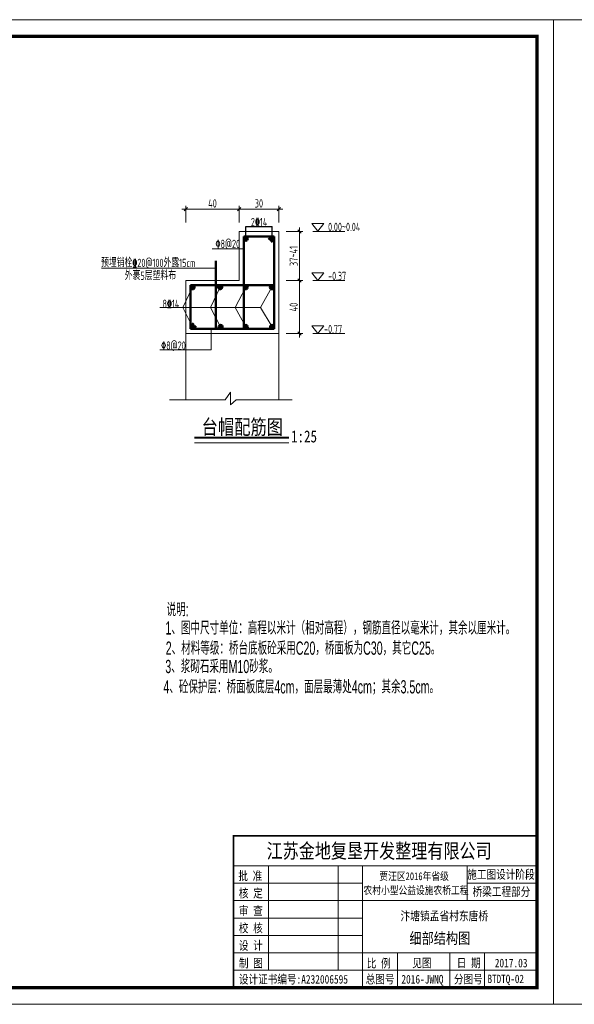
# Model space of a CAD drawing. Header units: inches. Extents: x 112594 to 193184, y 44995 to 116598.
# Tile 38 of 153: x 119779 to 121451, y 68673 to 71643. Entities that reach past the tile are written whole.
import ezdxf

# ---------------------------------------------------------------- set-up
doc = ezdxf.new("R2010")
doc.units = ezdxf.units.IN
doc.header["$MEASUREMENT"] = 0
doc.layers.get('0').update_dxf_attribs({"lineweight": 15})
doc.layers.add('1', color=7, linetype='Continuous')
for name, color, linetype, lineweight in [('BM1', 7, 'Continuous', 15), ('标准线', 2, 'Continuous', 20), ('细实线', 4, 'Continuous', 25), ('轮廓线', 1, 'Continuous', 40), ('配筋1', 1, 'Continuous', 50)]:
    doc.layers.add(name, color=color, linetype=linetype, lineweight=lineweight)
doc.styles.add('hz-e', font='hztxt_e.shx', dxfattribs={"width": 0.75, "bigfont": 'hztxt.shx'})
doc.styles.add('HZTXT', font='tssdeng.shx', dxfattribs={"width": 0.75, "bigfont": 'hztxt.shx'})
doc.styles.add('TSSD_Dimension', font='Tssdeng.shx', dxfattribs={"width": 0.7, "bigfont": 'hztxt.shx'})
doc.styles.add('图框', font='SIMFANG.TTF', dxfattribs={"width": 0.8, "height": 4})
doc.dimstyles.new('ISO-25', dxfattribs={"dimtxt": 25, "dimasz": 10, "dimexe": 10, "dimexo": 12, "dimgap": 4, "dimtad": 1, "dimdec": 0, "dimdsep": 46, "dimtxsty": 'HZTXT', "dimblk": 'OBLIQUE', "dimcen": 2.5, "dimdle": 12, "dimclrd": 3, "dimclre": 3, "dimclrt": 3, "dimadec": 0, "dimazin": 0, "dimtfac": 1, "dimtdec": 0, "dimtmove": 2, "dimatfit": 3, "dimfxl": 40, "dimfxlon": 1, "dimarcsym": 0})

# ---------------------------------------------------------------- blocks, each defined once
blk = doc.blocks.new('_Oblique')
at = {"color": 0, "linetype": 'ByBlock', "lineweight": -2}
blk.add_line((-0.5, -0.5), (0.5, 0.5), dxfattribs=at)
blk = doc.blocks.new('*D330')
at = {"layer": '细实线', "color": 3, "lineweight": 15}
for p, q in [((120440, 71031.1), (120440, 71081.1)), ((120560, 71031.1), (120560, 71081.1)), ((120428, 71071.1), (120572, 71071.1))]:
    blk.add_line(p, q, dxfattribs=at)
at = {"layer": '细实线', "color": 3, "lineweight": 15, "xscale": 10, "yscale": 10, "zscale": 10, "rotation": 180}
blk.add_blockref('_Oblique', (120440, 71071.1), dxfattribs=at)
at = {"layer": '细实线', "color": 3, "lineweight": 15, "xscale": 10, "yscale": 10, "zscale": 10}
blk.add_blockref('_Oblique', (120560, 71071.1), dxfattribs=at)
at = {"layer": '细实线', "color": 3, "insert": (120500, 71088.6), "char_height": 25, "attachment_point": 5, "style": 'HZTXT'}
blk.add_mtext('30', dxfattribs=at)
blk = doc.blocks.new('*D331')
at = {"layer": '细实线', "color": 3, "lineweight": 15}
for p, q in [((120280, 71031.1), (120280, 71081.1)), ((120440, 71031.1), (120440, 71081.1)), ((120452, 71071.1), (120268, 71071.1))]:
    blk.add_line(p, q, dxfattribs=at)
at = {"layer": '细实线', "color": 3, "lineweight": 15, "xscale": 10, "yscale": 10, "zscale": 10, "rotation": 180}
blk.add_blockref('_Oblique', (120280, 71071.1), dxfattribs=at)
at = {"layer": '细实线', "color": 3, "lineweight": 15, "xscale": 10, "yscale": 10, "zscale": 10}
blk.add_blockref('_Oblique', (120440, 71071.1), dxfattribs=at)
at = {"layer": '细实线', "color": 3, "insert": (120360, 71088.6), "char_height": 25, "attachment_point": 5, "style": 'HZTXT'}
blk.add_mtext('40', dxfattribs=at)
blk = doc.blocks.new('*D343')
at = {"layer": '细实线', "color": 3, "lineweight": 15}
for p, q in [((120622.3, 70684), (120622.3, 70868)), ((120582.3, 70856), (120632.3, 70856)), ((120582.3, 70696), (120632.3, 70696))]:
    blk.add_line(p, q, dxfattribs=at)
at = {"layer": '细实线', "color": 3, "lineweight": 15, "xscale": 10, "yscale": 10, "zscale": 10}
for p, rotation in [((120622.3, 70856), 90), ((120622.3, 70696), 270)]:
    blk.add_blockref('_Oblique', p, dxfattribs=dict(at, rotation=rotation))
at = {"layer": '细实线', "color": 3, "insert": (120604.8, 70776), "char_height": 25, "attachment_point": 5, "rotation": 90, "style": 'HZTXT'}
blk.add_mtext('40', dxfattribs=at)
blk = doc.blocks.new('*D344')
at = {"layer": '细实线', "color": 3, "lineweight": 15}
for p, q in [((120622.3, 70844), (120622.3, 71016)), ((120582.3, 71004), (120632.3, 71004)), ((120582.3, 70856), (120632.3, 70856))]:
    blk.add_line(p, q, dxfattribs=at)
at = {"layer": '细实线', "color": 3, "lineweight": 15, "xscale": 10, "yscale": 10, "zscale": 10}
for p, rotation in [((120622.3, 71004), 90), ((120622.3, 70856), 270)]:
    blk.add_blockref('_Oblique', p, dxfattribs=dict(at, rotation=rotation))
at = {"layer": '细实线', "color": 3, "insert": (120604.8, 70930), "char_height": 25, "attachment_point": 5, "rotation": 90, "style": 'HZTXT'}
blk.add_mtext('37~41', dxfattribs=at)
blk = doc.blocks.new('三角形')
at = {"layer": '轮廓线', "color": 0, "lineweight": 20}
for p, q in [((24441.9, 199232.1), (24477.5, 199232.1)), ((24459.3, 199208.6), (24441.9, 199232.1)), ((24477.5, 199232.1), (24459.3, 199208.6))]:
    blk.add_line(p, q, dxfattribs=at)

msp = doc.modelspace()

# ---------------------------------------------------------------- hatches: boundary and pattern name
at = {"layer": '配筋1'}
for points in [[(120466.18629, 70982.09869, 1), (120454.0156, 70982.09869, 1)], [(120545.96325, 70982.09869, 1), (120533.79256, 70982.09869, 1)], [(120306.18629, 70835.83229, 1), (120294.0156, 70835.83229, 1)], [(120389.25288, 70835.9478, 1), (120377.08219, 70835.9478, 1)], [(120466.18629, 70835.9478, 1), (120454.0156, 70835.9478, 1)], [(120545.18417, 70835.60846, 1), (120533.01347, 70835.60846, 1)], [(120306.18629, 70716.05343, 1), (120294.0156, 70716.05343, 1)], [(120390.51757, 70716.05343, 1), (120378.34687, 70716.05343, 1)], [(120466.18629, 70716.05343, 1), (120454.0156, 70716.05343, 1)], [(120545.92672, 70716.05343, 1), (120533.75602, 70716.05343, 1)]]:
    msp.add_hatch(color=256, dxfattribs=at).paths.add_polyline_path(points)

# ---------------------------------------------------------------- linework, layer by layer
for p, q in [((120440.0156, 71003.96829), (120440.0156, 70855.96829)), ((120560.0156, 71003.96829), (120440.0156, 71003.96829)), ((120560.0156, 70855.96829), (120560.0156, 71003.96829)), ((120759.46386, 71003.96829), (120662.62593, 71003.96829)), ((120454.0156, 70952.15643), (120359.49118, 70952.15643)), ((120370.43473, 70893.78058), (120024.97019, 70893.78058)), ((120300.10094, 70835.80553), (120270.88621, 70774.64698)), ((120440.0156, 70855.96829), (120280.0156, 70855.96829)), ((120280.0156, 70855.96829), (120280.0156, 70695.96829)), ((120383.16753, 70835.9478), (120354.18346, 70774.64698)), ((120460.10094, 70835.9478), (120428.31084, 70774.64698)), ((120504.97585, 70774.64698), (120539.09882, 70835.60846)), ((120560.0156, 70695.96829), (120560.0156, 70855.96829)), ((120759.46386, 70855.96829), (120662.62593, 70855.96829)), ((120504.97585, 70774.64698), (120201.16724, 70774.64698)), ((120300.10094, 70716.05343), (120270.88621, 70774.64698)), ((120384.43222, 70716.05343), (120354.18346, 70774.64698)), ((120460.10094, 70716.05343), (120428.31084, 70774.64698)), ((120504.97585, 70774.64698), (120539.84137, 70716.05343)), ((120280.0156, 70695.96829), (120560.0156, 70695.96829)), ((120280.0156, 70695.96829), (120280.0156, 70495.96829)), ((120356.09286, 70709.96829), (120356.09286, 70646.51869)), ((120560.0156, 70695.96829), (120560.0156, 70495.96829)), ((120759.46386, 70695.96829), (120662.62593, 70695.96829)), ((120356.09286, 70646.51869), (120201.01991, 70646.51869)), ((120398.40961, 70495.96829), (120414.73481, 70518.9915)), ((120414.73481, 70518.9915), (120414.73481, 70480.94185)), ((120280.0156, 70495.96829), (120230.0156, 70495.96829)), ((120230.0156, 70495.96829), (120398.40961, 70495.96829)), ((120414.73481, 70480.94185), (120431.06001, 70495.96829)), ((120431.06001, 70495.96829), (120599.75355, 70495.96829)), ((120305.58124, 70366.53135), (120589.6834, 70366.53135)), ((117188.02675, 68672.85307), (121387.99822, 68672.85307)), ((121387.99822, 68672.85307), (125587.96969, 68672.85307))]:
    msp.add_line(p, q)
at = {"layer": 'BM1', "color": 0, "linetype": 'Continuous'}
for p, q in [((121387.99822, 71642.85004), (117188.02675, 71642.85004)), ((121387.99822, 71642.85004), (121387.99822, 68672.85307)), ((121387.99822, 71642.85004), (121387.99822, 68672.85307)), ((125587.96969, 71642.85004), (121387.99822, 71642.85004)), ((121387.99822, 71642.85004), (121387.99822, 68672.85307)), ((121387.99822, 71642.85004), (121387.99822, 68672.85307)), ((121387.99822, 71642.85004), (121387.99822, 68672.85307)), ((120423.35872, 69180.92121), (121338.00332, 69180.92121)), ((120423.35872, 69180.92121), (120423.35872, 68722.84797)), ((120423.35872, 68722.84797), (120423.35872, 69180.92121)), ((120423.35872, 69090.80844), (121338.00332, 69090.80844)), ((120528.49028, 68775.41375), (120528.49028, 69090.80844)), ((120738.75341, 69090.80844), (120738.75341, 68775.41375)), ((120812.3455, 69090.80844), (120812.3455, 68722.84797)), ((121127.74019, 68985.67687), (121127.74019, 69090.80844)), ((120423.35872, 69038.24266), (120812.3455, 69038.24266)), ((121127.74019, 69038.24266), (121338.00332, 69038.24266)), ((120423.35872, 68985.67687), (121338.00332, 68985.67687)), ((120423.35872, 68933.11109), (120812.3455, 68933.11109)), ((120423.35872, 68880.54531), (120812.3455, 68880.54531)), ((120423.35872, 68827.97953), (121338.00332, 68827.97953)), ((120917.47707, 68827.97953), (120917.47707, 68722.84797)), ((121075.17441, 68827.97953), (121075.17441, 68722.84797)), ((121180.30598, 68827.97953), (121180.30598, 68775.41375)), ((121180.30598, 68722.84797), (121180.30598, 68827.97953)), ((120423.35872, 68775.41375), (121338.00332, 68775.41375))]:
    msp.add_line(p, q, dxfattribs=at)
at = {"layer": 'BM1', "color": 0, "linetype": 'Continuous', "const_width": 9.99898}
msp.add_lwpolyline([(117313.01399, 68722.84797), (117313.01399, 71592.85514), (121338.00332, 71592.85514), (121338.00332, 68722.84797)], close=True, dxfattribs=at)
at = {"layer": 'BM1', "color": 0, "linetype": 'Continuous', "const_width": 5.25658}
msp.add_lwpolyline([(121338.00332, 69180.92121), (120423.35872, 69180.92121), (120423.35872, 68722.84797)], dxfattribs=at)
at = {"layer": '细实线'}
for p, q in [((120460.10094, 71018.85433), (120539.87791, 71018.85433)), ((120460.10094, 70982.09869), (120460.10094, 71018.85433)), ((120539.87791, 70982.09869), (120539.87791, 71018.85433))]:
    msp.add_line(p, q, dxfattribs=at)
at = {"layer": '轮廓线'}
msp.add_line((120305.58124, 70382.11709), (120589.6834, 70382.11709), dxfattribs=at)
at = {"layer": '配筋1'}
for p, q in [((120546.0156, 70988.40234), (120454.0156, 70988.40234)), ((120454.0156, 70988.40234), (120454.0156, 70709.96829)), ((120537.54654, 70988.40234), (120529.02068, 70979.95784)), ((120546.0156, 70709.96829), (120546.0156, 70988.40234)), ((120546.0156, 70979.4696), (120536.8816, 70971.68692)), ((120370.43473, 70855.96829), (120370.43473, 70915.96829)), ((120294.0156, 70841.96829), (120294.0156, 70709.96829)), ((120294.0156, 70841.96829), (120546.0156, 70841.96829)), ((120370.43473, 70709.96829), (120370.43473, 70855.96829)), ((120294.0156, 70718.5537), (120302.42067, 70727.11844)), ((120302.62832, 70709.96829), (120310.7911, 70718.76425)), ((120294.0156, 70709.96829), (120546.0156, 70709.96829))]:
    msp.add_line(p, q, dxfattribs=at)
for centre in [(120460.10094, 70982.09869), (120539.87791, 70982.09869), (120300.10094, 70835.83229), (120383.16753, 70835.9478), (120460.10094, 70835.9478), (120539.09882, 70835.60846), (120300.10094, 70716.05343), (120384.43222, 70716.05343), (120460.10094, 70716.05343), (120539.84137, 70716.05343)]:
    msp.add_circle(centre, 6.08535, dxfattribs=at)

# ---------------------------------------------------------------- block references
at = {"layer": '轮廓线', "color": 0}
for p in [(96217.94499, -128203.90698), (96217.94499, -128352.58393), (96217.94499, -128512.58393)]:
    msp.add_blockref('三角形', p, dxfattribs=at)

# ---------------------------------------------------------------- texts
at = {"color": 0, "style": 'hz-e', "width": 0.6}
for s, p in [('说明:', (120221.61789, 69843.4702)), ('1、图中尺寸单位：高程以米计（相对高程），钢筋直径以毫米计，其余以厘米计。', (120218.24492, 69788.11885)), ('2、材料等级：桥台底板砼采用C20，桥面板为C30，其它C25。', (120219.0233, 69727.20938)), ('3、浆砌石采用M10砂浆。', (120217.726, 69671.85802)), ('4、砼保护层：桥面板底层4cm，面层最薄处4cm；其余3.5cm。', (120211.8897, 69610.51385))]:
    msp.add_text(s, height=40, dxfattribs=at).set_placement(p)
at = {"layer": '1', "color": 2, "style": 'TSSD_Dimension', "width": 0.7}
msp.add_text('%%1308@20', height=25, rotation=359.99998301, dxfattribs=at).set_placement((120369.233, 70953.98103))
at = {"layer": '1', "color": 7, "linetype": 'Continuous', "style": '图框', "width": 0.8}
for s, height, p in [('江苏金地复垦开发整理有限公司 ', 44.4121037, (120523.16629, 69113.40823)), ('批 准', 25.907061, (120438.07818, 69047.14109)), ('贾汪区2016年省级', 23.551873, (120863.05851, 69047.47542)), ('核 定', 25.907061, (120439.40101, 68994.84722)), ('农村小型公益设施农桥工程', 23.5518732, (120815.33597, 69004.86757)), ('审 查', 25.907061, (120439.40101, 68942.28144)), ('汴塘镇孟省村东唐桥', 26.916427, (120926.78743, 68926.02144)), ('校 核', 25.907061, (120439.40101, 68889.71565)), ('细部结构图', 33.645533, (120953.63353, 68855.13484)), ('设 计', 25.907061, (120439.40101, 68837.14987)), ('制 图', 25.907061, (120439.74198, 68783.85651)), ('比 例', 25.907061, (120825.16231, 68783.57862)), ('见图', 25.907061, (120962.48299, 68784.50082)), ('日 期', 25.907061, (121096.47347, 68784.50082)), ('2017.03', 25.907061, (121211.06479, 68784.50082)), ('设计证书编号:A232006595 ', 25.9070605, (120439.41762, 68735.37774)), ('总图号', 25.907061, (120821.75777, 68735.53116)), ('2016-JWNQ', 25.907061, (120929.50599, 68735.53116)), ('分图号', 25.907061, (121087.76407, 68735.53116))]:
    msp.add_text(s, height=height, dxfattribs=at).set_placement(p)
at = {"layer": '1', "color": 7, "linetype": 'Continuous', "char_height": 25.907061, "width": 215.1817481, "attachment_point": 5, "style": '图框'}
for s, insert in [('施工图设计阶段', (121229.74325, 69062.99186)), ('桥梁工程部分', (121231.26216, 69010.90338))]:
    msp.add_mtext(s, dxfattribs=dict(at, insert=insert))
at = {"layer": 'BM1', "color": 0, "style": '图框', "width": 0.8}
for s, height, p in [('台帽配筋图', 45, (120327.25656, 70391.87255)), ('1:25', 36, (120596.80039, 70367.78746))]:
    msp.add_text(s, height=height, dxfattribs=at).set_placement(p)
at = {"layer": 'BM1', "color": 0, "linetype": 'Continuous', "style": '图框', "width": 0.8}
msp.add_text('BTDTQ-02', height=25.231575, dxfattribs=at).set_placement((121189.22827, 68736.90105))
at = {"layer": '标准线', "style": 'TSSD_Dimension', "width": 0.7}
for s, p in [('0.00~0.04', (120708.4818, 71005.33487)), ('预埋销栓%%13220@100外露15cm', (120023.99345, 70896.68022)), ('外裹5层塑料布', (120095.51446, 70857.86527)), ('-0.37', (120708.4818, 70857.33487)), ('8%%13214', (120209.13477, 70773.32273)), ('-0.77', (120696.38788, 70697.33487)), ('%%1308@20 ', (120205.40447, 70647.38455))]:
    msp.add_text(s, height=25, dxfattribs=at).set_placement(p)
at = {"layer": '标准线', "insert": (120475.75972, 71044.91216), "char_height": 25, "width": 322.9333333, "attachment_point": 1, "style": 'TSSD_Dimension'}
msp.add_mtext('2\x8414', dxfattribs=at)

# ---------------------------------------------------------------- dimensions: what is measured, and where the dimension line sits
at = {"layer": '细实线'}
for base, p2, picture, middle in [((120280.0156, 71071.13549), (120280.0156, 71010.50721), '*D331', (120360.0156, 71088.63549)), ((120560.0156, 71071.13549), (120560.0156, 71010.50721), '*D330', (120500.0156, 71088.63549))]:
    dim = msp.add_linear_dim(base=base, p1=(120440.0156, 71010.50721), p2=p2, dimstyle='ISO-25', override={"dimexo": 10, "dimgap": 5, "dimlfac": 0.25, "dimlwd": 15, "dimlwe": 15}, dxfattribs=at)
    dim.commit()
    dim.dimension.update_dxf_attribs({"geometry": picture, "text_midpoint": middle})
for base, p1, p2, text, picture, middle in [((120622.30755, 71003.96829), (120560.0156, 70855.96829), (120560.0156, 71003.96829), '<>~41', '*D344', (120604.80755, 70929.96829)), ((120622.30755, 70855.96829), (120560.0156, 70695.96829), (120560.0156, 70855.96829), '40', '*D343', (120604.80755, 70775.96829))]:
    dim = msp.add_linear_dim(base=base, p1=p1, p2=p2, angle=90, text=text, dimstyle='ISO-25', override={"dimexo": 10, "dimgap": 5, "dimlfac": 0.25, "dimlwd": 15, "dimlwe": 15}, dxfattribs=at)
    dim.commit()
    dim.dimension.update_dxf_attribs({"geometry": picture, "text_midpoint": middle})

doc.saveas('drawing.dxf')
